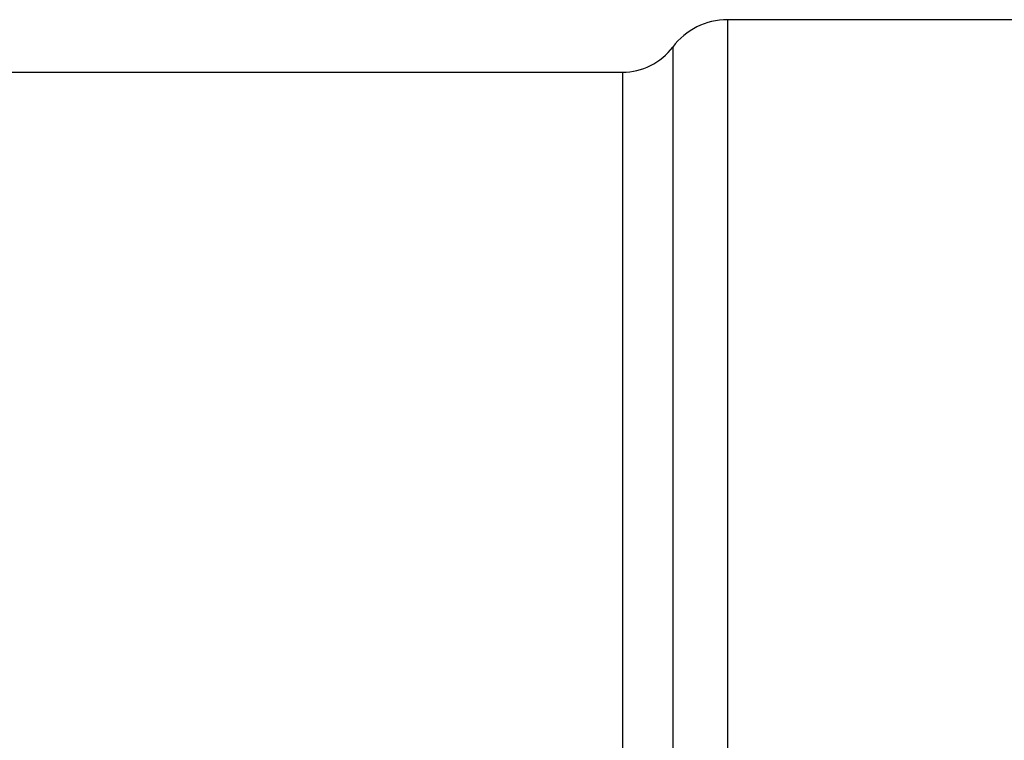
# Model space of a CAD drawing. Header units: millimetres. Extents: x 0 to 297, y 0 to 210.
# Tile 249 of 256: x 139.83 to 143.11, y 159.18 to 161.59. Entities that reach past the tile are written whole.
import ezdxf

# ---------------------------------------------------------------- set-up
doc = ezdxf.new("R2010")
doc.units = ezdxf.units.MM
doc.header["$LTSCALE"] = 16.335
doc.layers.get('0').update_dxf_attribs({"linetype": 'CONTINUOUS'})
doc.layers.add('AXES_REF', color=7, linetype='CONTINUOUS')

msp = doc.modelspace()

# ---------------------------------------------------------------- linework, layer by layer
at = {"color": 7, "linetype": 'Continuous'}
for p, q in [((144.1598, 161.5855), (142.1858, 161.5855)), ((130.5308, 161.4105), (141.8358, 161.4105))]:
    msp.add_line(p, q, dxfattribs=at)
at = {"layer": 'AXES_REF', "color": 9, "linetype": 'Continuous'}
for p, q in [((142.1858, 161.5855), (142.1858, 147.8375)), ((142.0038, 161.4945), (142.0038, 147.9285)), ((141.8358, 161.4105), (141.8358, 148.0125))]:
    msp.add_line(p, q, dxfattribs=at)
at = {"layer": 'AXES_REF', "color": 7, "linetype": 'Continuous'}
for centre, radius, start, end in [((142.1858, 161.358), 0.2275, 90, 143.1301), ((141.8358, 161.6205), 0.21, 270, 323.1301)]:
    msp.add_arc(centre, radius, start, end, dxfattribs=at)

doc.saveas('drawing.dxf')
